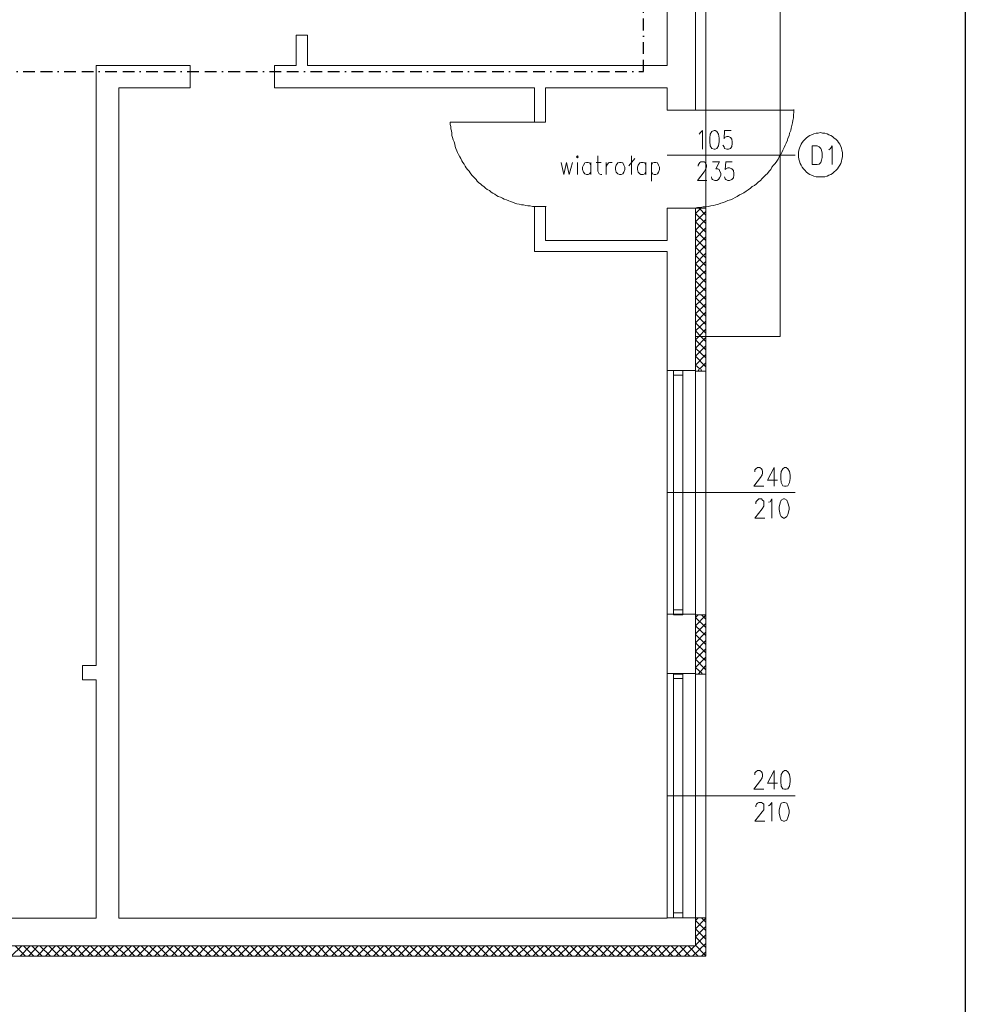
# Model space of a CAD drawing. Header units: centimetres. Extents: x -16053 to 7031, y -7778 to 254.
# Tile 33 of 256: x -11405 to -10395, y -6230 to -5178. Entities that reach past the tile are written whole.
import ezdxf

# ---------------------------------------------------------------- set-up
doc = ezdxf.new("R2010")
doc.units = ezdxf.units.CM
doc.header["$MEASUREMENT"] = 0
doc.linetypes.add('BORDER', pattern=[1.75, 0.5, -0.25, 0.5, -0.25, 0, -0.25])
doc.layers.add('ELEKTRYKA', color=1, linetype='CONTINUOUS')
doc.layers.add('OPISY ELEKTRYCZNE', color=120, linetype='CONTINUOUS')
doc.layers.add('konstrukcja', color=250, linetype='CONTINUOUS', lineweight=15)

msp = doc.modelspace()

# ---------------------------------------------------------------- linework, layer by layer
at = {"layer": 'ELEKTRYKA', "linetype": 'BORDER', "ltscale": 25}
msp.add_lwpolyline([(-12609.485, -6225.329), (-12624.977, -6225.329), (-12624.977, -6132.845), (-12409.881, -6132.845), (-12409.881, -5233.161), (-10738.414, -5233.161), (-10738.414, -4712.838), (-10694.447, -4712.838), (-10704.657, -4706.783), (-10752.032, -4706.783), (-10752.032, -3061.598), (-10703.907, -2995.998), (-10753.459, -2896.809), (-10753.459, -777.342), (-12488.499, -777.342), (-12488.499, -593.274), (-12615.893, -593.274), (-12615.893, -571.816)], dxfattribs=at)
at = {"layer": 'konstrukcja', "linetype": 'Continuous'}
for points in [[(-10713.023, -4584.731), (-10592.384, -4584.731), (-10592.384, -5516.302), (-10683.01, -5516.302)], [(-13021.06, -6167.166), (-13021.06, -6178.348), (-10683.01, -6178.348), (-10671.829, -6178.348), (-10671.829, -4910.163), (-10683.01, -4910.163)], [(-10713.023, -5274.435), (-10683.01, -5274.435), (-10683.01, -4910.163)], [(-10713.023, -4940.175), (-10713.023, -5226.768)], [(-11097.304, -5226.768), (-11097.304, -5194.401), (-11109.662, -5194.401)], [(-11109.662, -5194.401), (-11109.662, -5226.768)], [(-11323.282, -5226.768), (-11323.282, -5867.628)], [(-11323.282, -5226.768), (-11222.651, -5226.768)], [(-11222.651, -5226.768), (-11222.651, -5250.895)], [(-11132.613, -5226.768), (-11109.662, -5226.768)], [(-11132.613, -5226.768), (-11132.613, -5250.895)], [(-11097.304, -5226.768), (-10713.023, -5226.768)], [(-11299.154, -5250.895), (-11299.154, -6137.742)], [(-11299.154, -5250.895), (-11222.651, -5250.895)], [(-11132.613, -5250.895), (-10854.848, -5250.895)], [(-10843.078, -5250.895), (-10843.078, -5287.382), (-10854.848, -5287.382), (-10854.848, -5250.895)], [(-10843.078, -5250.895), (-10713.023, -5250.895)], [(-10713.023, -5250.895), (-10713.023, -5274.435)], [(-10697.722, -5379.185), (-10694.78, -5379.185), (-10691.837, -5379.185), (-10688.895, -5379.185), (-10685.953, -5379.185), (-10683.599, -5379.185), (-10680.656, -5378.597), (-10677.714, -5378.597), (-10674.771, -5378.008), (-10671.829, -5378.008), (-10669.475, -5377.42), (-10666.533, -5376.831), (-10663.59, -5376.243), (-10661.236, -5375.654), (-10658.294, -5375.066), (-10655.94, -5373.889), (-10652.997, -5373.3), (-10650.644, -5372.123), (-10648.29, -5370.946), (-10645.347, -5370.358), (-10642.993, -5369.181), (-10640.639, -5368.004), (-10638.285, -5366.827), (-10635.931, -5365.062), (-10633.577, -5363.885), (-10631.224, -5362.708), (-10628.87, -5360.942), (-10626.516, -5359.765), (-10624.162, -5358), (-10622.396, -5356.234), (-10620.042, -5355.057), (-10617.688, -5353.292), (-10615.923, -5351.526), (-10613.569, -5349.761), (-10611.804, -5347.407), (-10610.038, -5345.642), (-10608.273, -5343.876), (-10605.919, -5342.111), (-10604.153, -5339.757), (-10602.388, -5337.991), (-10601.211, -5335.637), (-10599.445, -5333.283), (-10597.68, -5331.518), (-10595.914, -5329.164), (-10594.737, -5326.81), (-10593.56, -5324.456), (-10591.795, -5322.102), (-10590.618, -5319.748), (-10589.441, -5317.394), (-10588.264, -5314.452), (-10587.087, -5312.098), (-10585.91, -5309.744), (-10584.733, -5306.802), (-10584.145, -5304.448), (-10582.968, -5302.094), (-10582.379, -5299.151), (-10581.202, -5296.209), (-10580.614, -5293.855), (-10580.025, -5290.912), (-10579.437, -5287.97), (-10578.848, -5285.616), (-10578.26, -5282.674), (-10578.26, -5279.731), (-10577.671, -5276.789), (-10577.671, -5273.846)], [(-10683.01, -5274.435), (-10577.671, -5274.435)], [(-10683.01, -5274.435), (-10671.829, -5274.435)], [(-10854.848, -5287.382), (-10944.886, -5287.382)], [(-10944.886, -5287.382), (-10944.886, -5289.735), (-10944.297, -5292.089), (-10944.297, -5294.443), (-10943.709, -5296.797), (-10943.12, -5299.151), (-10943.12, -5301.505), (-10942.532, -5303.859), (-10941.944, -5306.213), (-10940.767, -5308.567), (-10940.178, -5310.921), (-10939.59, -5313.275), (-10939.001, -5315.629), (-10937.824, -5317.983), (-10937.236, -5319.748), (-10936.059, -5322.102), (-10934.882, -5324.456), (-10933.705, -5326.222), (-10932.528, -5328.575), (-10931.351, -5330.341), (-10930.174, -5332.106), (-10928.997, -5334.46), (-10927.82, -5336.226), (-10926.643, -5337.991), (-10924.877, -5339.757), (-10923.7, -5341.522), (-10921.935, -5343.876), (-10920.758, -5345.053), (-10918.993, -5346.818), (-10917.227, -5348.584), (-10916.05, -5350.349), (-10914.285, -5352.115), (-10912.519, -5353.292), (-10910.754, -5355.057), (-10908.988, -5356.234), (-10907.223, -5358), (-10905.457, -5359.177), (-10903.104, -5360.354), (-10901.338, -5362.119), (-10899.573, -5363.296), (-10897.219, -5364.473), (-10895.453, -5365.65), (-10893.688, -5366.827), (-10891.334, -5367.415), (-10888.98, -5368.592), (-10887.214, -5369.769), (-10884.86, -5370.358), (-10882.507, -5371.535), (-10880.741, -5372.123), (-10878.387, -5372.712), (-10876.033, -5373.889), (-10873.679, -5374.477), (-10871.325, -5375.066), (-10868.971, -5375.654), (-10866.617, -5375.654), (-10864.264, -5376.243), (-10861.91, -5376.831), (-10859.556, -5376.831), (-10857.202, -5377.42), (-10854.848, -5377.42), (-10852.494, -5377.42), (-10850.14, -5377.42), (-10847.786, -5377.42), (-10844.844, -5377.42), (-10842.49, -5377.42)], [(-10678.891, -5300.328), (-10677.714, -5298.563), (-10675.36, -5296.209), (-10675.36, -5316.217)], [(-10663.002, -5296.209), (-10665.356, -5297.386), (-10667.121, -5300.328), (-10667.71, -5304.448), (-10667.71, -5307.978), (-10667.121, -5312.686), (-10665.356, -5315.629), (-10663.002, -5316.217), (-10661.825, -5316.217), (-10660.059, -5315.629), (-10658.294, -5312.686), (-10657.705, -5307.978), (-10657.705, -5304.448), (-10658.294, -5300.328), (-10660.059, -5297.386), (-10661.825, -5296.209), (-10663.002, -5296.209)], [(-10644.759, -5296.209), (-10651.82, -5296.209), (-10652.409, -5305.036), (-10651.82, -5303.859), (-10649.467, -5302.682), (-10647.701, -5302.682), (-10645.347, -5303.859), (-10644.17, -5305.625), (-10643.582, -5308.567), (-10643.582, -5310.332), (-10644.17, -5313.275), (-10645.347, -5315.629), (-10647.701, -5316.217), (-10649.467, -5316.217), (-10651.82, -5315.629), (-10652.409, -5313.863), (-10653.586, -5312.098)], [(-10549.424, -5298.563), (-10551.778, -5299.151), (-10554.132, -5299.151), (-10556.486, -5299.74), (-10558.84, -5300.917), (-10560.605, -5301.505), (-10562.371, -5302.682), (-10564.725, -5304.448), (-10565.902, -5305.625), (-10567.667, -5307.39), (-10568.844, -5309.155), (-10570.021, -5310.921), (-10571.198, -5313.275), (-10571.787, -5315.04), (-10572.375, -5317.394), (-10572.964, -5319.748), (-10572.964, -5322.102), (-10572.964, -5324.456), (-10572.375, -5326.81), (-10571.787, -5329.164), (-10571.198, -5331.518), (-10570.021, -5333.283), (-10568.844, -5335.637), (-10567.667, -5337.403), (-10565.902, -5339.168), (-10564.725, -5340.345), (-10562.371, -5342.111), (-10560.605, -5343.288), (-10558.84, -5343.876), (-10556.486, -5345.053), (-10554.132, -5345.642), (-10551.778, -5345.642), (-10549.424, -5345.642), (-10547.07, -5345.642), (-10544.716, -5345.642), (-10542.362, -5345.053), (-10540.597, -5343.876), (-10538.243, -5343.288), (-10536.477, -5342.111), (-10534.712, -5340.345), (-10532.947, -5339.168), (-10531.181, -5337.403), (-10530.004, -5335.637), (-10528.827, -5333.283), (-10527.65, -5331.518), (-10527.062, -5329.164), (-10526.473, -5326.81), (-10525.885, -5324.456), (-10525.885, -5322.102), (-10525.885, -5319.748), (-10526.473, -5317.394), (-10527.062, -5315.04), (-10527.65, -5313.275), (-10528.827, -5310.921), (-10530.004, -5309.155), (-10531.181, -5307.39), (-10532.947, -5305.625), (-10534.712, -5304.448), (-10536.477, -5302.682), (-10538.243, -5301.505), (-10540.597, -5300.917), (-10542.362, -5299.74), (-10544.716, -5299.151), (-10547.07, -5299.151), (-10549.424, -5298.563)], [(-10558.251, -5332.695), (-10558.251, -5312.686), (-10552.955, -5312.686), (-10550.601, -5313.863), (-10548.836, -5315.629), (-10548.247, -5317.394), (-10547.659, -5320.337), (-10547.659, -5325.045), (-10548.247, -5327.987), (-10548.836, -5330.341), (-10550.601, -5332.106), (-10552.955, -5332.695), (-10558.251, -5332.695)], [(-10540.597, -5316.806), (-10538.831, -5315.629), (-10537.066, -5312.686), (-10537.066, -5332.695)], [(-10826.6, -5330.341), (-10823.658, -5343.288), (-10820.716, -5330.341), (-10817.773, -5343.288), (-10814.242, -5330.341)], [(-10810.123, -5324.456), (-10808.946, -5325.633), (-10808.357, -5324.456), (-10808.946, -5323.279), (-10810.123, -5324.456)], [(-10808.946, -5330.341), (-10808.946, -5343.288)], [(-10794.822, -5333.283), (-10795.999, -5330.929), (-10797.765, -5330.341), (-10799.53, -5330.341), (-10801.296, -5330.929), (-10802.473, -5333.283), (-10803.65, -5335.637), (-10803.65, -5337.991), (-10802.473, -5340.934), (-10801.296, -5342.699), (-10799.53, -5343.288), (-10797.765, -5343.288), (-10795.999, -5342.699), (-10794.822, -5340.934)], [(-10794.822, -5330.341), (-10794.822, -5343.288)], [(-10788.937, -5330.341), (-10783.641, -5330.341)], [(-10787.172, -5323.279), (-10787.172, -5339.757), (-10785.995, -5342.699), (-10784.23, -5343.288), (-10783.053, -5343.288)], [(-10778.345, -5343.288), (-10778.345, -5330.341)], [(-10778.345, -5335.637), (-10777.756, -5333.283), (-10775.991, -5330.929), (-10774.814, -5330.341), (-10771.871, -5330.341)], [(-10764.221, -5330.341), (-10765.987, -5330.929), (-10767.752, -5333.283), (-10768.34, -5335.637), (-10768.34, -5337.991), (-10767.752, -5340.934), (-10765.987, -5342.699), (-10764.221, -5343.288), (-10762.456, -5343.288), (-10760.69, -5342.699), (-10759.513, -5340.934), (-10758.336, -5337.991), (-10758.336, -5335.637), (-10759.513, -5333.283), (-10760.69, -5330.929), (-10762.456, -5330.341), (-10764.221, -5330.341)], [(-10754.217, -5333.872), (-10747.744, -5326.222)], [(-10751.274, -5323.279), (-10751.274, -5343.288)], [(-10735.974, -5333.283), (-10737.151, -5330.929), (-10738.916, -5330.341), (-10741.27, -5330.341), (-10742.447, -5330.929), (-10744.213, -5333.283), (-10744.801, -5335.637), (-10744.801, -5337.991), (-10744.213, -5340.934), (-10742.447, -5342.699), (-10741.27, -5343.288), (-10738.916, -5343.288), (-10737.151, -5342.699), (-10735.974, -5340.934)], [(-10735.974, -5330.341), (-10735.974, -5343.288)], [(-10730.089, -5330.341), (-10730.089, -5350.349)], [(-10730.089, -5333.283), (-10728.912, -5330.929), (-10727.147, -5330.341), (-10725.381, -5330.341), (-10723.616, -5330.929), (-10722.439, -5333.283), (-10721.262, -5335.637), (-10721.262, -5337.991), (-10722.439, -5340.934), (-10723.616, -5342.699), (-10725.381, -5343.288), (-10727.147, -5343.288), (-10728.912, -5342.699), (-10730.089, -5340.934)], [(-10576.494, -5322.691), (-10713.023, -5322.691)], [(-10680.068, -5334.46), (-10680.068, -5333.283), (-10678.891, -5331.518), (-10678.302, -5330.341), (-10677.125, -5329.752), (-10673.594, -5329.752), (-10672.417, -5330.341), (-10671.829, -5331.518), (-10671.24, -5333.283), (-10671.24, -5335.049), (-10671.829, -5337.403), (-10673.594, -5340.345), (-10680.656, -5349.761), (-10670.652, -5349.761)], [(-10664.767, -5329.752), (-10657.117, -5329.752), (-10661.236, -5337.403), (-10658.882, -5337.403), (-10657.705, -5337.991), (-10657.117, -5339.168), (-10655.94, -5342.111), (-10655.94, -5344.465), (-10657.117, -5346.818), (-10658.294, -5348.584), (-10660.059, -5349.761), (-10662.413, -5349.761), (-10664.767, -5348.584), (-10665.356, -5347.995), (-10665.944, -5345.642)], [(-10643.582, -5329.752), (-10650.644, -5329.752), (-10651.232, -5337.991), (-10650.644, -5337.403), (-10648.29, -5336.226), (-10646.524, -5336.226), (-10644.17, -5337.403), (-10642.405, -5339.168), (-10641.816, -5342.111), (-10641.816, -5343.876), (-10642.405, -5346.818), (-10644.17, -5348.584), (-10646.524, -5349.761), (-10648.29, -5349.761), (-10650.644, -5348.584), (-10651.232, -5347.995), (-10651.82, -5345.642)], [(-10713.023, -5425.675), (-10854.848, -5425.675), (-10854.848, -5377.42), (-10843.078, -5377.42)], [(-10713.023, -5413.906), (-10843.078, -5413.906), (-10843.078, -5377.42)], [(-10713.023, -5379.185), (-10683.01, -5379.185)], [(-10713.023, -5379.185), (-10713.023, -5413.906)], [(-10683.01, -5552.788), (-10683.01, -5379.185)], [(-10683.01, -5385.07), (-10677.125, -5379.185)], [(-10683.01, -5379.185), (-10671.829, -5379.185)], [(-10683.01, -5393.897), (-10671.829, -5382.716)], [(-10671.829, -5386.835), (-10678.891, -5379.185)], [(-10671.829, -5395.663), (-10683.01, -5385.07)], [(-10683.01, -5402.725), (-10671.829, -5391.543)], [(-10671.829, -5405.078), (-10683.01, -5393.897)], [(-10683.01, -5411.552), (-10671.829, -5400.371)], [(-10671.829, -5413.906), (-10683.01, -5402.725)], [(-10683.01, -5420.968), (-10671.829, -5409.786)], [(-10671.829, -5422.733), (-10683.01, -5411.552)], [(-10713.023, -5425.675), (-10713.023, -5553.377)], [(-10683.01, -5429.795), (-10671.829, -5418.614)], [(-10671.829, -5432.149), (-10683.01, -5420.968)], [(-10683.01, -5438.622), (-10671.829, -5427.441)], [(-10671.829, -5440.976), (-10683.01, -5429.795)], [(-10683.01, -5447.449), (-10671.829, -5436.268)], [(-10671.829, -5449.803), (-10683.01, -5438.622)], [(-10683.01, -5456.277), (-10671.829, -5445.684)], [(-10671.829, -5458.631), (-10683.01, -5447.449)], [(-10683.01, -5465.692), (-10671.829, -5454.511)], [(-10671.829, -5468.046), (-10683.01, -5456.865)], [(-10683.01, -5474.52), (-10671.829, -5463.927)], [(-10671.829, -5476.874), (-10683.01, -5465.692)], [(-10683.01, -5483.347), (-10671.829, -5472.754)], [(-10671.829, -5485.701), (-10683.01, -5474.52)], [(-10683.01, -5492.174), (-10671.829, -5481.582)], [(-10671.829, -5494.528), (-10683.01, -5483.347)], [(-10683.01, -5501.59), (-10671.829, -5490.409)], [(-10671.829, -5503.355), (-10683.01, -5492.174)], [(-10683.01, -5510.417), (-10671.829, -5499.825)], [(-10671.829, -5512.771), (-10683.01, -5501.59)], [(-10671.829, -5508.652), (-10679.479, -5516.302), (-10683.01, -5519.833)], [(-10677.125, -5516.302), (-10683.01, -5510.417)], [(-10683.01, -5528.66), (-10671.829, -5517.479)], [(-10671.829, -5530.426), (-10683.01, -5519.833)], [(-10671.829, -5521.598), (-10677.125, -5516.302)], [(-10683.01, -5537.488), (-10671.829, -5526.306)], [(-10671.829, -5539.253), (-10683.01, -5528.66)], [(-10683.01, -5546.903), (-10671.829, -5535.722)], [(-10671.829, -5548.669), (-10683.01, -5537.488)], [(-10713.023, -5552.788), (-10683.01, -5552.788)], [(-10696.545, -5552.788), (-10706.55, -5552.788), (-10706.55, -5557.496), (-10696.545, -5557.496), (-10696.545, -5552.788)], [(-10678.302, -5551.023), (-10683.01, -5546.903)], [(-10683.01, -5552.788), (-10683.01, -5812.898)], [(-10680.068, -5552.788), (-10678.891, -5551.611)], [(-10678.302, -5551.023), (-10671.829, -5544.549)], [(-10676.537, -5552.788), (-10677.125, -5551.611)], [(-10713.023, -5553.377), (-10713.023, -5813.487)], [(-10696.545, -5808.191), (-10696.545, -5557.496), (-10706.55, -5557.496), (-10706.55, -5808.191), (-10696.545, -5808.191)], [(-10683.01, -5553.377), (-10671.829, -5553.377)], [(-10619.454, -5661.069), (-10619.454, -5660.481), (-10619.454, -5658.715), (-10618.277, -5657.538), (-10616.511, -5656.362), (-10614.157, -5656.362), (-10612.392, -5657.538), (-10611.804, -5658.715), (-10611.215, -5660.481), (-10611.215, -5662.246), (-10611.804, -5664.012), (-10613.569, -5666.954), (-10620.631, -5676.37), (-10610.038, -5676.37)], [(-10598.857, -5676.37), (-10598.857, -5656.362), (-10605.919, -5669.897), (-10595.326, -5669.897)], [(-10587.676, -5656.362), (-10589.441, -5657.538), (-10591.207, -5660.481), (-10591.795, -5664.6), (-10591.795, -5668.131), (-10591.207, -5672.251), (-10589.441, -5675.782), (-10587.676, -5676.37), (-10585.91, -5676.37), (-10584.145, -5675.782), (-10582.379, -5672.251), (-10581.791, -5668.131), (-10581.791, -5664.6), (-10582.379, -5660.481), (-10584.145, -5657.538), (-10585.91, -5656.362), (-10587.676, -5656.362)], [(-10576.494, -5682.843), (-10713.023, -5682.843)], [(-10618.277, -5695.202), (-10618.277, -5693.436), (-10617.688, -5692.259), (-10616.511, -5691.082), (-10615.334, -5689.905), (-10612.392, -5689.905), (-10611.215, -5691.082), (-10610.038, -5692.259), (-10610.038, -5693.436), (-10610.038, -5695.79), (-10610.038, -5697.555), (-10611.804, -5700.498), (-10619.454, -5710.502), (-10608.861, -5710.502)], [(-10604.742, -5693.436), (-10602.976, -5692.848), (-10601.211, -5689.905), (-10601.211, -5710.502)], [(-10588.853, -5689.905), (-10591.207, -5691.082), (-10592.384, -5694.025), (-10593.56, -5698.732), (-10593.56, -5701.086), (-10592.384, -5706.383), (-10591.207, -5708.737), (-10588.853, -5710.502), (-10587.676, -5710.502), (-10585.322, -5708.737), (-10584.145, -5706.383), (-10582.968, -5701.086), (-10582.968, -5698.732), (-10584.145, -5694.025), (-10585.322, -5691.082), (-10587.676, -5689.905), (-10588.853, -5689.905)], [(-10713.023, -5812.898), (-10683.01, -5812.898)], [(-10713.023, -5813.487), (-10713.023, -5877.043)], [(-10696.545, -5808.191), (-10706.55, -5808.191), (-10706.55, -5813.487), (-10696.545, -5813.487), (-10696.545, -5808.191)], [(-10683.01, -5876.455), (-10683.01, -5812.898)], [(-10683.01, -5816.429), (-10680.068, -5813.487)], [(-10683.01, -5813.487), (-10671.829, -5813.487)], [(-10683.01, -5825.257), (-10671.829, -5814.075)], [(-10671.829, -5818.195), (-10676.537, -5813.487)], [(-10671.829, -5827.022), (-10683.01, -5816.429)], [(-10683.01, -5834.084), (-10671.829, -5822.903)], [(-10671.829, -5835.849), (-10683.01, -5825.257)], [(-10683.01, -5843.5), (-10671.829, -5832.318)], [(-10671.829, -5845.265), (-10683.01, -5834.672)], [(-10683.01, -5852.327), (-10671.829, -5841.146)], [(-10671.829, -5854.092), (-10683.01, -5843.5)], [(-10683.01, -5861.154), (-10671.829, -5849.973)], [(-10671.829, -5862.92), (-10683.01, -5852.327)], [(-11337.994, -5867.628), (-11337.994, -5882.928)], [(-11337.994, -5867.628), (-11323.282, -5867.628)], [(-10683.01, -5869.982), (-10671.829, -5858.8)], [(-10671.829, -5872.335), (-10683.01, -5861.154)], [(-10680.068, -5877.043), (-10671.829, -5867.628)], [(-10713.023, -5876.455), (-10683.01, -5876.455)], [(-10713.023, -5877.043), (-10713.023, -6137.154)], [(-10696.545, -5877.043), (-10706.55, -5877.043), (-10706.55, -5881.751), (-10696.545, -5881.751), (-10696.545, -5877.043)], [(-10675.948, -5876.455), (-10683.01, -5869.982)], [(-10683.01, -5876.455), (-10683.01, -6137.154)], [(-10683.01, -5877.043), (-10671.829, -5877.043)], [(-11337.994, -5882.928), (-11323.282, -5882.928)], [(-11323.282, -5882.928), (-11323.282, -6137.742)], [(-10696.545, -6131.857), (-10696.545, -5881.751), (-10706.55, -5881.751), (-10706.55, -6131.857), (-10696.545, -6131.857)], [(-10619.454, -5984.736), (-10619.454, -5984.148), (-10619.454, -5982.382), (-10618.277, -5981.205), (-10616.511, -5980.028), (-10614.157, -5980.028), (-10612.392, -5981.205), (-10611.804, -5982.382), (-10611.215, -5984.148), (-10611.215, -5985.913), (-10611.804, -5987.678), (-10613.569, -5990.621), (-10620.631, -6000.037), (-10610.038, -6000.037)], [(-10598.857, -6000.037), (-10598.857, -5980.028), (-10605.919, -5993.563), (-10595.326, -5993.563)], [(-10587.676, -5980.028), (-10589.441, -5981.205), (-10591.207, -5984.148), (-10591.795, -5988.855), (-10591.795, -5991.798), (-10591.207, -5996.506), (-10589.441, -5999.448), (-10587.676, -6000.037), (-10585.91, -6000.037), (-10584.145, -5999.448), (-10582.379, -5996.506), (-10581.791, -5991.798), (-10581.791, -5988.855), (-10582.379, -5984.148), (-10584.145, -5981.205), (-10585.91, -5980.028), (-10587.676, -5980.028)], [(-10576.494, -6007.098), (-10713.023, -6007.098)], [(-10618.277, -6018.868), (-10618.277, -6017.691), (-10617.688, -6015.926), (-10616.511, -6014.749), (-10615.334, -6014.16), (-10612.392, -6014.16), (-10611.215, -6014.749), (-10610.038, -6015.926), (-10610.038, -6017.691), (-10610.038, -6019.457), (-10610.038, -6021.811), (-10611.804, -6024.165), (-10619.454, -6034.169), (-10608.861, -6034.169)], [(-10604.742, -6017.691), (-10602.976, -6016.514), (-10601.211, -6014.16), (-10601.211, -6034.169)], [(-10588.853, -6014.16), (-10591.207, -6014.749), (-10592.384, -6017.691), (-10593.56, -6022.399), (-10593.56, -6025.342), (-10592.384, -6030.049), (-10591.207, -6032.992), (-10588.853, -6034.169), (-10587.676, -6034.169), (-10585.322, -6032.992), (-10584.145, -6030.049), (-10582.968, -6025.342), (-10582.968, -6022.399), (-10584.145, -6017.691), (-10585.322, -6014.749), (-10587.676, -6014.16), (-10588.853, -6014.16)], [(-11428.62, -6137.742), (-11323.282, -6137.742)], [(-11299.154, -6137.742), (-10713.023, -6137.742)], [(-10713.023, -6137.154), (-10713.023, -6137.742)], [(-10713.023, -6137.154), (-10683.01, -6137.154)], [(-10710.669, -6167.166), (-10683.01, -6167.166), (-10683.01, -6137.154)], [(-10696.545, -6131.857), (-10706.55, -6131.857), (-10706.55, -6137.154), (-10696.545, -6137.154), (-10696.545, -6131.857)], [(-10683.01, -6140.096), (-10680.068, -6137.154)], [(-10683.01, -6137.154), (-10671.829, -6137.154)], [(-10683.01, -6148.923), (-10671.829, -6137.742)], [(-10671.829, -6150.689), (-10683.01, -6140.096)], [(-10671.829, -6141.862), (-10676.537, -6137.154)], [(-10683.01, -6157.751), (-10671.829, -6146.569)], [(-10671.829, -6160.105), (-10683.01, -6148.923)], [(-10683.01, -6166.578), (-10671.829, -6155.397)], [(-10671.829, -6168.932), (-10683.01, -6157.751)], [(-11428.62, -6167.166), (-10683.01, -6167.166)], [(-11413.908, -6178.348), (-11402.727, -6167.166)], [(-11398.608, -6178.348), (-11409.789, -6167.166)], [(-11404.493, -6178.348), (-11393.9, -6167.166)], [(-11389.78, -6178.348), (-11400.962, -6167.166)], [(-11395.665, -6178.348), (-11385.073, -6167.166)], [(-11380.953, -6178.348), (-11392.134, -6167.166)], [(-11386.25, -6178.348), (-11375.657, -6167.166)], [(-11372.126, -6178.348), (-11383.307, -6167.166)], [(-11377.422, -6178.348), (-11366.83, -6167.166)], [(-11362.71, -6178.348), (-11373.891, -6167.166)], [(-11368.595, -6178.348), (-11357.414, -6167.166)], [(-11353.883, -6178.348), (-11365.064, -6167.166)], [(-11359.768, -6178.348), (-11348.587, -6167.166)], [(-11345.056, -6178.348), (-11356.237, -6167.166)], [(-11350.352, -6178.348), (-11339.759, -6167.166)], [(-11336.228, -6178.348), (-11346.821, -6167.166)], [(-11341.525, -6178.348), (-11330.344, -6167.166)], [(-11326.813, -6178.348), (-11337.994, -6167.166)], [(-11332.697, -6178.348), (-11321.516, -6167.166)], [(-11317.985, -6178.348), (-11329.167, -6167.166)], [(-11323.87, -6178.348), (-11312.689, -6167.166)], [(-11309.158, -6178.348), (-11319.751, -6167.166)], [(-11315.043, -6178.348), (-11303.862, -6167.166)], [(-11300.331, -6178.348), (-11310.924, -6167.166)], [(-11305.627, -6178.348), (-11294.446, -6167.166)], [(-11290.915, -6178.348), (-11302.096, -6167.166)], [(-11296.8, -6178.348), (-11285.619, -6167.166)], [(-11282.088, -6178.348), (-11292.68, -6167.166)], [(-11287.973, -6178.348), (-11276.791, -6167.166)], [(-11273.26, -6178.348), (-11283.853, -6167.166)], [(-11279.145, -6178.348), (-11267.964, -6167.166)], [(-11263.845, -6178.348), (-11275.026, -6167.166)], [(-11269.73, -6178.348), (-11259.137, -6167.166)], [(-11255.017, -6178.348), (-11266.199, -6167.166)], [(-11260.902, -6178.348), (-11249.721, -6167.755)], [(-11246.19, -6178.348), (-11257.371, -6167.166)], [(-11252.075, -6178.348), (-11240.894, -6167.166)], [(-11236.774, -6178.348), (-11247.956, -6167.166)], [(-11242.659, -6178.348), (-11232.067, -6167.166)], [(-11227.947, -6178.348), (-11239.128, -6167.755)], [(-11233.832, -6178.348), (-11223.239, -6167.166)], [(-11219.12, -6178.348), (-11230.301, -6167.166)], [(-11225.005, -6178.348), (-11213.824, -6167.166)], [(-11210.293, -6178.348), (-11221.474, -6167.166)], [(-11215.589, -6178.348), (-11204.996, -6167.166)], [(-11200.877, -6178.348), (-11212.058, -6167.166)], [(-11206.762, -6178.348), (-11195.58, -6167.166)], [(-11192.05, -6178.348), (-11203.231, -6167.166)], [(-11197.934, -6178.348), (-11186.753, -6167.166)], [(-11183.222, -6178.348), (-11194.404, -6167.166)], [(-11189.107, -6178.348), (-11177.926, -6167.166)], [(-11174.395, -6178.348), (-11184.988, -6167.755)], [(-11179.691, -6178.348), (-11168.51, -6167.166)], [(-11165.568, -6178.348), (-11176.16, -6167.166)], [(-11170.864, -6178.348), (-11159.683, -6167.166)], [(-11156.152, -6178.348), (-11167.333, -6167.166)], [(-11162.037, -6178.348), (-11150.856, -6167.166)], [(-11147.325, -6178.348), (-11157.917, -6167.166)], [(-11153.21, -6178.348), (-11142.028, -6167.166)], [(-11138.497, -6178.348), (-11149.09, -6167.166)], [(-11144.382, -6178.348), (-11133.201, -6167.166)], [(-11129.082, -6178.348), (-11140.263, -6167.166)], [(-11134.967, -6178.348), (-11123.785, -6167.166)], [(-11120.254, -6178.348), (-11131.436, -6167.166)], [(-11126.139, -6178.348), (-11114.958, -6167.755)], [(-11110.839, -6178.348), (-11122.02, -6167.166)], [(-11117.312, -6178.348), (-11106.131, -6167.166)], [(-11102.011, -6178.348), (-11113.193, -6167.166)], [(-11107.896, -6178.348), (-11097.304, -6167.166)], [(-11093.184, -6178.348), (-11104.365, -6167.166)], [(-11099.069, -6178.348), (-11088.476, -6167.166)], [(-11084.357, -6178.348), (-11095.538, -6167.166)], [(-11089.653, -6178.348), (-11079.06, -6167.166)], [(-11075.53, -6178.348), (-11086.122, -6167.166)], [(-11080.826, -6178.348), (-11070.233, -6167.166)], [(-11066.114, -6178.348), (-11077.295, -6167.166)], [(-11071.999, -6178.348), (-11060.817, -6167.755)], [(-11057.287, -6178.348), (-11068.468, -6167.166)], [(-11063.171, -6178.348), (-11051.99, -6167.755)], [(-11048.459, -6178.348), (-11059.64, -6167.166)], [(-11053.756, -6178.348), (-11043.163, -6167.166)], [(-11039.632, -6178.348), (-11050.225, -6167.166)], [(-11044.928, -6178.348), (-11033.747, -6167.166)], [(-11030.216, -6178.348), (-11041.397, -6167.166)], [(-11036.101, -6178.348), (-11024.92, -6167.166)], [(-11021.389, -6178.348), (-11032.57, -6167.166)], [(-11027.274, -6178.348), (-11016.093, -6167.166)], [(-11012.562, -6178.348), (-11023.154, -6167.166)], [(-11018.447, -6178.348), (-11007.265, -6167.166)], [(-11003.734, -6178.348), (-11014.327, -6167.166)], [(-11009.031, -6178.348), (-10997.85, -6167.166)], [(-10994.319, -6178.348), (-11005.5, -6167.166)], [(-11000.204, -6178.348), (-10989.022, -6167.166)], [(-10985.491, -6178.348), (-10996.084, -6167.166)], [(-10991.376, -6178.348), (-10980.195, -6167.166)], [(-10976.076, -6178.348), (-10987.257, -6167.755)], [(-10982.549, -6178.348), (-10971.368, -6167.166)], [(-10967.248, -6178.348), (-10978.43, -6167.166)], [(-10973.133, -6178.348), (-10962.54, -6167.166)], [(-10958.421, -6178.348), (-10969.602, -6167.166)], [(-10964.306, -6178.348), (-10953.125, -6167.166)], [(-10949.594, -6178.348), (-10960.775, -6167.166)], [(-10955.479, -6178.348), (-10944.297, -6167.166)], [(-10940.178, -6178.348), (-10951.359, -6167.166)], [(-10946.063, -6178.348), (-10935.47, -6167.166)], [(-10931.351, -6178.348), (-10942.532, -6167.166)], [(-10937.236, -6178.348), (-10926.643, -6167.166)], [(-10922.524, -6178.348), (-10933.705, -6167.166)], [(-10927.82, -6178.348), (-10917.227, -6167.166)], [(-10913.696, -6178.348), (-10924.877, -6167.166)], [(-10918.993, -6178.348), (-10908.4, -6167.166)], [(-10904.28, -6178.348), (-10915.462, -6167.166)], [(-10910.165, -6178.348), (-10899.573, -6167.166)], [(-10895.453, -6178.348), (-10906.634, -6167.166)], [(-10901.338, -6178.348), (-10890.157, -6167.166)], [(-10886.626, -6178.348), (-10897.807, -6167.166)], [(-10892.511, -6178.348), (-10881.33, -6167.166)], [(-10877.799, -6178.348), (-10888.391, -6167.166)], [(-10883.095, -6178.348), (-10871.914, -6167.166)], [(-10868.971, -6178.348), (-10879.564, -6167.166)], [(-10874.268, -6178.348), (-10863.087, -6167.755)], [(-10859.556, -6178.348), (-10870.737, -6167.166)], [(-10865.44, -6178.348), (-10854.259, -6167.166)], [(-10850.728, -6178.348), (-10861.321, -6167.166)], [(-10856.613, -6178.348), (-10845.432, -6167.166)], [(-10841.901, -6178.348), (-10852.494, -6167.166)], [(-10847.786, -6178.348), (-10836.605, -6167.166)], [(-10832.485, -6178.348), (-10843.667, -6167.166)], [(-10838.37, -6178.348), (-10827.189, -6167.166)], [(-10823.658, -6178.348), (-10834.839, -6167.166)], [(-10829.543, -6178.348), (-10818.362, -6167.166)], [(-10814.831, -6178.348), (-10825.424, -6167.166)], [(-10820.716, -6178.348), (-10809.534, -6167.166)], [(-10805.415, -6178.348), (-10816.596, -6167.166)], [(-10811.3, -6178.348), (-10800.707, -6167.166)], [(-10796.588, -6178.348), (-10807.769, -6167.166)], [(-10802.473, -6178.348), (-10791.88, -6167.755)], [(-10787.76, -6178.348), (-10798.942, -6167.166)], [(-10793.645, -6178.348), (-10782.464, -6167.166)], [(-10778.345, -6178.348), (-10789.526, -6167.166)], [(-10784.23, -6178.348), (-10773.637, -6167.166)], [(-10769.517, -6178.348), (-10780.699, -6167.166)], [(-10775.402, -6178.348), (-10764.81, -6167.166)], [(-10760.69, -6178.348), (-10771.871, -6167.166)], [(-10766.575, -6178.348), (-10755.394, -6167.166)], [(-10751.863, -6178.348), (-10763.044, -6167.166)], [(-10757.159, -6178.348), (-10746.567, -6167.166)], [(-10743.036, -6178.348), (-10754.217, -6167.166)], [(-10748.332, -6178.348), (-10737.151, -6167.166)], [(-10733.62, -6178.348), (-10744.801, -6167.166)], [(-10739.505, -6178.348), (-10728.324, -6167.166)], [(-10724.793, -6178.348), (-10735.974, -6167.166)], [(-10730.677, -6178.348), (-10719.496, -6167.166)], [(-10715.965, -6178.348), (-10726.558, -6167.166)], [(-10721.85, -6178.348), (-10710.669, -6167.166)], [(-10707.138, -6178.348), (-10717.731, -6167.166)], [(-10712.434, -6178.348), (-10701.253, -6167.166)], [(-10698.311, -6178.348), (-10708.904, -6167.166)], [(-10703.607, -6178.348), (-10692.426, -6167.166)], [(-10688.895, -6178.348), (-10699.488, -6167.166)], [(-10694.78, -6178.348), (-10683.599, -6167.166)], [(-10680.068, -6178.348), (-10690.66, -6167.166)], [(-10685.953, -6178.348), (-10671.829, -6164.812)], [(-10671.829, -6177.759), (-10683.01, -6166.578)], [(-10676.537, -6178.348), (-10671.829, -6173.64)]]:
    msp.add_lwpolyline(points, dxfattribs=at)
at = {"layer": 'OPISY ELEKTRYCZNE', "linetype": 'ByBlock'}
msp.add_lwpolyline([(-16053.303, 208.272), (-10394.63, 208.272), (-10394.63, -7195.77), (-16053.303, -7195.77)], close=True, dxfattribs=at)

doc.saveas('drawing.dxf')
